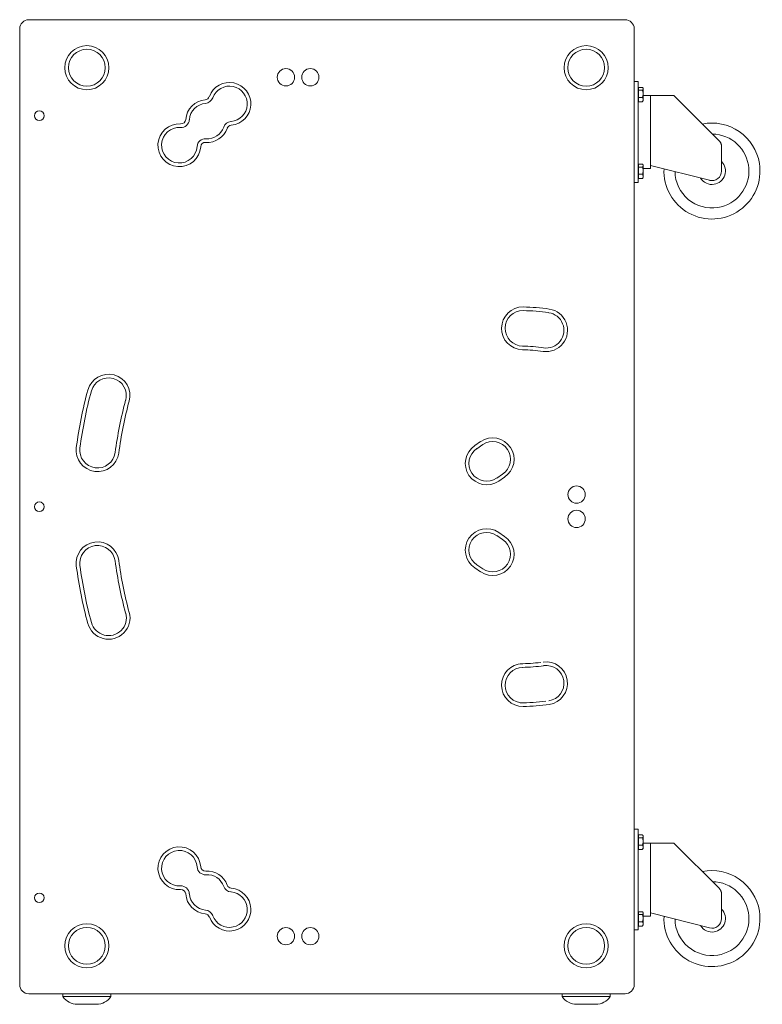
# Model space of a CAD drawing. Extents: x 22 to 3374, y -825 to 2267.
# Tile 8 of 12: x 1337 to 2110, y 257 to 1283. Entities that reach past the tile are written whole.
import ezdxf

# ---------------------------------------------------------------- set-up
doc = ezdxf.new("R2010")
doc.units = 0
doc.layers.add('KF_SW_215E_SUSP_SIDE', color=7, linetype='CONTINUOUS')

# ---------------------------------------------------------------- blocks, each defined once
blk = doc.blocks.new('KF_SW_215E_SUSP_SIDE')
at = {"layer": 'KF_SW_215E_SUSP_SIDE', "color": 7, "linetype": 'Continuous', "lineweight": 0}
for p, q in [((-310.5, 0), (310.5, 0)), ((-320, -1005.5), (-320, -9.5)), ((320, -9.5), (320, -1005.5)), ((320, -64.5), (324, -64.5)), ((324, -64.5), (324, -76.5)), ((324.6, -70.5), (324.6, -73.5)), ((324.6, -70.5), (328.7, -70.5)), ((328.8, -70.7), (328.7, -70.5)), ((328.9, -70.8), (328.8, -70.7)), ((329, -71), (328.9, -70.8)), ((329.3, -71.5), (329, -70.9)), ((329.1, -71.1), (329, -71)), ((329.1, -71.2), (329.1, -71.1)), ((329.2, -71.3), (329.1, -71.2)), ((329.2, -71.5), (329.2, -71.3)), ((329.2, -71.6), (329.2, -71.5)), ((329.3, -71.7), (329.2, -71.6)), ((329.3, -71.5), (329.3, -77.3)), ((329.3, -71.8), (329.3, -71.7)), ((329.3, -71.9), (329.3, -71.8)), ((324.6, -72.2), (324, -72.2)), ((324, -157.5), (324, -76.5)), ((324.6, -73.5), (324.6, -81)), ((324.6, -73.5), (328.7, -73.5)), ((324.6, -81), (324.6, -85.5)), ((328.7, -81), (324.6, -81)), ((328.7, -73.5), (328.8, -73.4)), ((328.8, -73.7), (328.7, -73.5)), ((328.7, -81), (328.8, -80.8)), ((328.8, -81.2), (328.7, -81)), ((328.8, -73.4), (328.9, -73.3)), ((328.8, -73.9), (328.8, -73.7)), ((328.9, -74), (328.8, -73.9)), ((328.8, -80.7), (328.9, -80.5)), ((328.8, -80.8), (328.8, -80.7)), ((328.9, -81.4), (328.8, -81.2)), ((328.9, -73.3), (329, -73.1)), ((328.9, -74.2), (328.9, -74)), ((328.9, -74.4), (328.9, -74.2)), ((329, -74.5), (328.9, -74.4)), ((328.9, -80.2), (329, -80)), ((328.9, -80.3), (328.9, -80.2)), ((328.9, -80.5), (328.9, -80.3)), ((329, -81.6), (328.9, -81.4)), ((329, -73.1), (329.1, -73)), ((329, -74.7), (329, -74.5)), ((329, -74.9), (329, -74.7)), ((329.1, -75), (329, -74.9)), ((329, -79.7), (329.1, -79.5)), ((329, -79.8), (329, -79.7)), ((329, -80), (329, -79.8)), ((329.1, -81.8), (329, -81.6)), ((329.1, -72.9), (329.2, -72.7)), ((329.1, -73), (329.1, -72.9)), ((329.1, -75.2), (329.1, -75)), ((329.1, -75.3), (329.1, -75.2)), ((329.2, -75.5), (329.1, -75.3)), ((329.1, -79.2), (329.2, -79.1)), ((329.1, -79.4), (329.1, -79.2)), ((329.1, -79.5), (329.1, -79.4)), ((329.1, -82), (329.1, -81.8)), ((329.2, -82.2), (329.1, -82)), ((329.2, -72.5), (329.3, -72.4)), ((329.2, -72.6), (329.2, -72.5)), ((329.2, -72.7), (329.2, -72.6)), ((329.2, -75.6), (329.2, -75.5)), ((329.2, -75.8), (329.2, -75.6)), ((329.2, -75.9), (329.2, -75.8)), ((329.2, -76.1), (329.2, -75.9)), ((329.3, -76.2), (329.2, -76.1)), ((329.2, -78.5), (329.3, -78.3)), ((329.2, -78.6), (329.2, -78.5)), ((329.2, -78.8), (329.2, -78.6)), ((329.2, -78.9), (329.2, -78.8)), ((329.2, -79.1), (329.2, -78.9)), ((329.3, -72), (329.3, -71.9)), ((329.3, -72.2), (329.3, -72)), ((329.3, -72.3), (329.3, -72.2)), ((329.3, -72.4), (329.3, -72.3)), ((329.3, -76.4), (329.3, -76.2)), ((329.3, -76.5), (329.3, -76.4)), ((329.3, -76.7), (329.3, -76.5)), ((329.3, -76.8), (329.3, -76.7)), ((329.3, -77), (329.3, -76.8)), ((329.3, -77.1), (329.3, -77)), ((329.3, -77.3), (329.3, -77.1)), ((329.3, -77.3), (329.3, -84.5)), ((329.3, -77.4), (329.3, -77.3)), ((329.3, -77.6), (329.3, -77.4)), ((329.3, -77.7), (329.3, -77.6)), ((329.3, -77.9), (329.3, -77.7)), ((329.3, -78), (329.3, -77.9)), ((329.3, -78.2), (329.3, -78)), ((329.3, -78.3), (329.3, -78.2)), ((329.3, -79), (337, -79)), ((337, -79), (337, -143.5)), ((337, -143.5), (337, -79)), ((337, -79), (361.3, -79)), ((361.3, -79), (408.7, -126.4)), ((324.6, -83.8), (324, -83.8)), ((324.6, -85.5), (328.7, -85.5)), ((328.7, -85.5), (328.8, -85.2)), ((328.7, -85.4), (328.7, -85.5)), ((328.7, -85.4), (328.7, -85.4)), ((328.8, -85.4), (328.7, -85.4)), ((328.8, -85.2), (328.9, -85)), ((328.8, -85.3), (328.8, -85.4)), ((328.8, -85.3), (328.8, -85.3)), ((328.8, -85.3), (328.8, -85.3)), ((328.8, -85.3), (328.8, -85.3)), ((328.8, -85.3), (328.8, -85.3)), ((328.9, -85.3), (328.8, -85.3)), ((328.8, -85.4), (328.8, -85.4)), ((328.8, -85.4), (328.8, -85.4)), ((328.8, -85.4), (328.8, -85.4)), ((328.8, -85.4), (328.8, -85.4)), ((328.9, -85), (329, -84.8)), ((328.9, -85.1), (328.9, -85.2)), ((328.9, -85.1), (328.9, -85.1)), ((328.9, -85.1), (328.9, -85.1)), ((329, -85.1), (328.9, -85.1)), ((328.9, -85.2), (328.9, -85.3)), ((328.9, -85.2), (328.9, -85.2)), ((328.9, -85.2), (328.9, -85.2)), ((328.9, -85.2), (328.9, -85.2)), ((328.9, -85.2), (328.9, -85.2)), ((328.9, -85.2), (328.9, -85.2)), ((328.9, -85.2), (328.9, -85.2)), ((329.3, -84.5), (329, -85.1)), ((329, -84.8), (329.1, -84.7)), ((329.1, -84.5), (329.2, -84.3)), ((329.1, -84.7), (329.1, -84.5)), ((329.2, -82.4), (329.2, -82.2)), ((329.2, -82.5), (329.2, -82.4)), ((329.3, -82.7), (329.2, -82.5)), ((329.2, -83.9), (329.3, -83.8)), ((329.2, -84.1), (329.2, -83.9)), ((329.2, -84.3), (329.2, -84.1)), ((329.3, -82.9), (329.3, -82.7)), ((329.3, -83.1), (329.3, -82.9)), ((329.3, -83.2), (329.3, -83.1)), ((329.3, -83.4), (329.3, -83.2)), ((329.3, -83.6), (329.3, -83.4)), ((329.3, -83.8), (329.3, -83.6)), ((408.8, -126.6), (408.7, -126.4)), ((409, -126.7), (408.8, -126.6)), ((409.2, -126.9), (409, -126.7)), ((409.4, -127.2), (409.2, -126.9)), ((409.5, -127.4), (409.4, -127.2)), ((409.7, -127.6), (409.5, -127.4)), ((409.8, -127.8), (409.7, -127.6)), ((409.9, -128), (409.8, -127.8)), ((410.1, -128.3), (409.9, -128)), ((410.2, -128.5), (410.1, -128.3)), ((410.3, -128.8), (410.2, -128.5)), ((410.4, -129), (410.3, -128.8)), ((410.5, -129.3), (410.4, -129)), ((410.6, -129.5), (410.5, -129.3)), ((410.7, -129.8), (410.6, -129.5)), ((410.7, -130), (410.7, -129.8)), ((410.8, -130.3), (410.7, -130)), ((410.9, -130.5), (410.8, -130.3)), ((410.9, -130.8), (410.9, -130.5)), ((410.9, -131), (410.9, -130.8)), ((411, -131.3), (410.9, -131)), ((411, -131.5), (411, -131.3)), ((411, -131.8), (411, -131.5)), ((411, -132), (411, -131.8)), ((411, -132), (411, -143.5)), ((337, -149), (337, -143.5)), ((411, -149), (411, -143.5)), ((324.6, -152.2), (324, -152.2)), ((324.6, -150.5), (324.6, -153.5)), ((324.6, -150.5), (328.7, -150.5)), ((324.6, -153.5), (328.7, -153.5)), ((324.6, -153.5), (324.6, -161)), ((328.8, -150.7), (328.7, -150.5)), ((328.7, -153.5), (328.8, -153.4)), ((328.8, -153.7), (328.7, -153.5)), ((328.9, -150.8), (328.8, -150.7)), ((328.8, -153.4), (328.9, -153.3)), ((328.8, -153.9), (328.8, -153.7)), ((328.9, -154), (328.8, -153.9)), ((329, -151), (328.9, -150.8)), ((328.9, -153.3), (329, -153.1)), ((329.3, -151.5), (329, -150.9)), ((329.1, -151.1), (329, -151)), ((329, -153.1), (329.1, -153)), ((329.1, -151.2), (329.1, -151.1)), ((329.2, -151.3), (329.1, -151.2)), ((329.1, -152.9), (329.2, -152.7)), ((329.1, -153), (329.1, -152.9)), ((329.2, -151.5), (329.2, -151.3)), ((329.2, -151.6), (329.2, -151.5)), ((329.3, -151.7), (329.2, -151.6)), ((329.2, -152.5), (329.3, -152.4)), ((329.2, -152.6), (329.2, -152.5)), ((329.2, -152.7), (329.2, -152.6)), ((329.3, -151.5), (329.3, -157.3)), ((329.3, -151.8), (329.3, -151.7)), ((329.3, -151.9), (329.3, -151.8)), ((329.3, -152), (329.3, -151.9)), ((329.3, -152.2), (329.3, -152)), ((329.3, -152.3), (329.3, -152.2)), ((329.3, -152.4), (329.3, -152.3)), ((337, -149), (337, -151.8)), ((337, -151.8), (398.5, -167.3)), ((337, -151.8), (337, -153.7)), ((337, -153.7), (337, -155)), ((411, -157.7), (411, -149)), ((324, -157.5), (324, -169.5)), ((324.6, -163.8), (324, -163.8)), ((328.7, -161), (324.6, -161)), ((324.6, -161), (324.6, -165.5)), ((328.7, -161), (328.8, -160.8)), ((328.8, -161.2), (328.7, -161)), ((328.8, -160.7), (328.9, -160.5)), ((328.8, -160.8), (328.8, -160.7)), ((328.9, -161.4), (328.8, -161.2)), ((328.9, -154.2), (328.9, -154)), ((328.9, -154.4), (328.9, -154.2)), ((329, -154.5), (328.9, -154.4)), ((328.9, -160.2), (329, -160)), ((328.9, -160.3), (328.9, -160.2)), ((328.9, -160.5), (328.9, -160.3)), ((329, -161.6), (328.9, -161.4)), ((329, -154.7), (329, -154.5)), ((329, -154.9), (329, -154.7)), ((329.1, -155), (329, -154.9)), ((329, -159.7), (329.1, -159.5)), ((329, -159.8), (329, -159.7)), ((329, -160), (329, -159.8)), ((329.1, -161.8), (329, -161.6)), ((329.1, -155.2), (329.1, -155)), ((329.1, -155.3), (329.1, -155.2)), ((329.2, -155.5), (329.1, -155.3)), ((329.1, -159.2), (329.2, -159.1)), ((329.1, -159.4), (329.1, -159.2)), ((329.1, -159.5), (329.1, -159.4)), ((329.1, -162), (329.1, -161.8)), ((329.2, -162.2), (329.1, -162)), ((329.2, -155.6), (329.2, -155.5)), ((329.2, -155.8), (329.2, -155.6)), ((329.2, -155.9), (329.2, -155.8)), ((329.2, -156.1), (329.2, -155.9)), ((329.3, -156.2), (329.2, -156.1)), ((329.2, -158.5), (329.3, -158.3)), ((329.2, -158.6), (329.2, -158.5)), ((329.2, -158.8), (329.2, -158.6)), ((329.2, -158.9), (329.2, -158.8)), ((329.2, -159.1), (329.2, -158.9)), ((329.2, -162.4), (329.2, -162.2)), ((329.2, -162.5), (329.2, -162.4)), ((329.3, -162.7), (329.2, -162.5)), ((329.2, -163.9), (329.3, -163.8)), ((329.2, -164.1), (329.2, -163.9)), ((329.2, -164.3), (329.2, -164.1)), ((329.3, -155), (337, -155)), ((329.3, -156.4), (329.3, -156.2)), ((329.3, -156.5), (329.3, -156.4)), ((329.3, -156.7), (329.3, -156.5)), ((329.3, -156.8), (329.3, -156.7)), ((329.3, -157), (329.3, -156.8)), ((329.3, -157.1), (329.3, -157)), ((329.3, -157.3), (329.3, -157.1)), ((329.3, -157.3), (329.3, -164.5)), ((329.3, -157.4), (329.3, -157.3)), ((329.3, -157.6), (329.3, -157.4)), ((329.3, -157.7), (329.3, -157.6)), ((329.3, -157.9), (329.3, -157.7)), ((329.3, -158), (329.3, -157.9)), ((329.3, -158.2), (329.3, -158)), ((329.3, -158.3), (329.3, -158.2)), ((329.3, -162.9), (329.3, -162.7)), ((329.3, -163.1), (329.3, -162.9)), ((329.3, -163.2), (329.3, -163.1)), ((329.3, -163.4), (329.3, -163.2)), ((329.3, -163.6), (329.3, -163.4)), ((329.3, -163.8), (329.3, -163.6)), ((320, -169.5), (324, -169.5)), ((324.6, -165.5), (328.7, -165.5)), ((328.7, -165.5), (328.8, -165.2)), ((328.7, -165.4), (328.7, -165.5)), ((328.7, -165.4), (328.7, -165.4)), ((328.8, -165.4), (328.7, -165.4)), ((328.8, -165.2), (328.9, -165)), ((328.8, -165.3), (328.8, -165.4)), ((328.8, -165.3), (328.8, -165.3)), ((328.8, -165.3), (328.8, -165.3)), ((328.8, -165.3), (328.8, -165.3)), ((328.8, -165.3), (328.8, -165.3)), ((328.9, -165.3), (328.8, -165.3)), ((328.8, -165.4), (328.8, -165.4)), ((328.8, -165.4), (328.8, -165.4)), ((328.8, -165.4), (328.8, -165.4)), ((328.8, -165.4), (328.8, -165.4)), ((328.9, -165), (329, -164.8)), ((328.9, -165.1), (328.9, -165.2)), ((328.9, -165.1), (328.9, -165.1)), ((328.9, -165.1), (328.9, -165.1)), ((329, -165.1), (328.9, -165.1)), ((328.9, -165.2), (328.9, -165.3)), ((328.9, -165.2), (328.9, -165.2)), ((328.9, -165.2), (328.9, -165.2)), ((328.9, -165.2), (328.9, -165.2)), ((328.9, -165.2), (328.9, -165.2)), ((328.9, -165.2), (328.9, -165.2)), ((328.9, -165.2), (328.9, -165.2)), ((329.3, -164.5), (329, -165.1)), ((329, -164.8), (329.1, -164.7)), ((329.1, -164.5), (329.2, -164.3)), ((329.1, -164.7), (329.1, -164.5)), ((153.9, -443.8), (160.1, -439.6)), ((156.1, -447), (162.2, -442.8)), ((182.9, -473.4), (176.8, -477.6)), ((185.1, -476.6), (178.9, -480.8)), ((182.9, -541.6), (176.8, -537.4)), ((178.9, -534.2), (185.1, -538.4)), ((160.1, -575.4), (153.9, -571.2)), ((156.1, -568), (162.2, -572.2)), ((320, -843.5), (324, -843.5)), ((324, -843.5), (324, -855.5)), ((324.6, -851.2), (324, -851.2)), ((324.6, -849.5), (324.6, -852.5)), ((324.6, -849.5), (328.7, -849.5)), ((328.8, -849.7), (328.7, -849.5)), ((328.9, -849.8), (328.8, -849.7)), ((329, -850), (328.9, -849.8)), ((329.3, -850.5), (329, -849.9)), ((329.1, -850.1), (329, -850)), ((329.1, -850.2), (329.1, -850.1)), ((329.2, -850.3), (329.1, -850.2)), ((329.2, -850.5), (329.2, -850.3)), ((329.2, -850.6), (329.2, -850.5)), ((329.3, -850.7), (329.2, -850.6)), ((329.2, -851.5), (329.3, -851.4)), ((329.2, -851.6), (329.2, -851.5)), ((329.3, -850.5), (329.3, -856.3)), ((329.3, -850.8), (329.3, -850.7)), ((329.3, -850.9), (329.3, -850.8)), ((329.3, -851), (329.3, -850.9)), ((329.3, -851.2), (329.3, -851)), ((329.3, -851.3), (329.3, -851.2)), ((329.3, -851.4), (329.3, -851.3)), ((324, -936.5), (324, -855.5)), ((324.6, -852.5), (324.6, -860)), ((324.6, -852.5), (328.7, -852.5)), ((328.7, -860), (324.6, -860)), ((324.6, -860), (324.6, -864.5)), ((328.7, -852.5), (328.8, -852.4)), ((328.8, -852.7), (328.7, -852.5)), ((328.7, -860), (328.8, -859.8)), ((328.8, -860.2), (328.7, -860)), ((328.8, -852.4), (328.9, -852.3)), ((328.8, -852.9), (328.8, -852.7)), ((328.9, -853), (328.8, -852.9)), ((328.8, -859.7), (328.9, -859.5)), ((328.8, -859.8), (328.8, -859.7)), ((328.9, -860.4), (328.8, -860.2)), ((328.9, -852.3), (329, -852.1)), ((328.9, -853.2), (328.9, -853)), ((328.9, -853.4), (328.9, -853.2)), ((329, -853.5), (328.9, -853.4)), ((328.9, -859.2), (329, -859)), ((328.9, -859.3), (328.9, -859.2)), ((328.9, -859.5), (328.9, -859.3)), ((329, -860.6), (328.9, -860.4)), ((329, -852.1), (329.1, -852)), ((329, -853.7), (329, -853.5)), ((329, -853.9), (329, -853.7)), ((329.1, -854), (329, -853.9)), ((329, -858.7), (329.1, -858.5)), ((329, -858.8), (329, -858.7)), ((329, -859), (329, -858.8)), ((329.1, -860.8), (329, -860.6)), ((329.1, -851.9), (329.2, -851.7)), ((329.1, -852), (329.1, -851.9)), ((329.1, -854.2), (329.1, -854)), ((329.1, -854.3), (329.1, -854.2)), ((329.2, -854.5), (329.1, -854.3)), ((329.1, -858.2), (329.2, -858.1)), ((329.1, -858.4), (329.1, -858.2)), ((329.1, -858.5), (329.1, -858.4)), ((329.1, -861), (329.1, -860.8)), ((329.2, -861.2), (329.1, -861)), ((329.2, -851.7), (329.2, -851.6)), ((329.2, -854.6), (329.2, -854.5)), ((329.2, -854.8), (329.2, -854.6)), ((329.2, -854.9), (329.2, -854.8)), ((329.2, -855.1), (329.2, -854.9)), ((329.3, -855.2), (329.2, -855.1)), ((329.2, -857.5), (329.3, -857.3)), ((329.2, -857.6), (329.2, -857.5)), ((329.2, -857.8), (329.2, -857.6)), ((329.2, -857.9), (329.2, -857.8)), ((329.2, -858.1), (329.2, -857.9)), ((329.2, -861.4), (329.2, -861.2)), ((329.2, -861.5), (329.2, -861.4)), ((329.3, -861.7), (329.2, -861.5)), ((329.3, -855.4), (329.3, -855.2)), ((329.3, -855.5), (329.3, -855.4)), ((329.3, -855.7), (329.3, -855.5)), ((329.3, -855.8), (329.3, -855.7)), ((329.3, -856), (329.3, -855.8)), ((329.3, -856.1), (329.3, -856)), ((329.3, -856.3), (329.3, -856.1)), ((329.3, -856.4), (329.3, -856.3)), ((329.3, -856.3), (329.3, -863.5)), ((329.3, -856.6), (329.3, -856.4)), ((329.3, -856.7), (329.3, -856.6)), ((329.3, -856.9), (329.3, -856.7)), ((329.3, -857), (329.3, -856.9)), ((329.3, -857.2), (329.3, -857)), ((329.3, -857.3), (329.3, -857.2)), ((329.3, -858), (337, -858)), ((329.3, -861.9), (329.3, -861.7)), ((337, -858), (337, -922.5)), ((337, -922.5), (337, -858)), ((337, -858), (361.3, -858)), ((361.3, -858), (408.7, -905.4)), ((324.6, -862.8), (324, -862.8)), ((324.6, -864.5), (328.7, -864.5)), ((328.7, -864.5), (328.8, -864.2)), ((328.7, -864.4), (328.7, -864.5)), ((328.7, -864.4), (328.7, -864.4)), ((328.8, -864.4), (328.7, -864.4)), ((328.8, -864.2), (328.9, -864)), ((328.8, -864.3), (328.8, -864.4)), ((328.8, -864.3), (328.8, -864.3)), ((328.8, -864.3), (328.8, -864.3)), ((328.8, -864.3), (328.8, -864.3)), ((328.8, -864.3), (328.8, -864.3)), ((328.9, -864.3), (328.8, -864.3)), ((328.8, -864.4), (328.8, -864.4)), ((328.8, -864.4), (328.8, -864.4)), ((328.8, -864.4), (328.8, -864.4)), ((328.8, -864.4), (328.8, -864.4)), ((328.9, -864), (329, -863.8)), ((328.9, -864.1), (328.9, -864.2)), ((328.9, -864.1), (328.9, -864.1)), ((328.9, -864.1), (328.9, -864.1)), ((329, -864.1), (328.9, -864.1)), ((328.9, -864.2), (328.9, -864.3)), ((328.9, -864.2), (328.9, -864.2)), ((328.9, -864.2), (328.9, -864.2)), ((328.9, -864.2), (328.9, -864.2)), ((328.9, -864.2), (328.9, -864.2)), ((328.9, -864.2), (328.9, -864.2)), ((328.9, -864.2), (328.9, -864.2)), ((329.3, -863.5), (329, -864.1)), ((329, -863.8), (329.1, -863.7)), ((329.1, -863.5), (329.2, -863.3)), ((329.1, -863.7), (329.1, -863.5)), ((329.2, -862.9), (329.3, -862.8)), ((329.2, -863.1), (329.2, -862.9)), ((329.2, -863.3), (329.2, -863.1)), ((329.3, -862.1), (329.3, -861.9)), ((329.3, -862.2), (329.3, -862.1)), ((329.3, -862.4), (329.3, -862.2)), ((329.3, -862.6), (329.3, -862.4)), ((329.3, -862.8), (329.3, -862.6)), ((408.8, -905.6), (408.7, -905.4)), ((409, -905.7), (408.8, -905.6)), ((409.2, -905.9), (409, -905.7)), ((409.4, -906.2), (409.2, -905.9)), ((409.5, -906.4), (409.4, -906.2)), ((409.7, -906.6), (409.5, -906.4)), ((409.8, -906.8), (409.7, -906.6)), ((409.9, -907), (409.8, -906.8)), ((410.1, -907.3), (409.9, -907)), ((410.2, -907.5), (410.1, -907.3)), ((410.3, -907.8), (410.2, -907.5)), ((410.4, -908), (410.3, -907.8)), ((410.5, -908.3), (410.4, -908)), ((410.6, -908.5), (410.5, -908.3)), ((410.7, -908.8), (410.6, -908.5)), ((410.7, -909), (410.7, -908.8)), ((410.8, -909.3), (410.7, -909)), ((410.9, -909.5), (410.8, -909.3)), ((410.9, -909.8), (410.9, -909.5)), ((410.9, -910), (410.9, -909.8)), ((411, -910.3), (410.9, -910)), ((411, -910.5), (411, -910.3)), ((411, -910.8), (411, -910.5)), ((411, -911), (411, -910.8)), ((411, -911), (411, -922.5)), ((337, -928), (337, -922.5)), ((411, -928), (411, -922.5)), ((324.6, -931.2), (324, -931.2)), ((324.6, -929.5), (324.6, -932.5)), ((324.6, -929.5), (328.7, -929.5)), ((324.6, -932.5), (324.6, -940)), ((324.6, -932.5), (328.7, -932.5)), ((328.8, -929.7), (328.7, -929.5)), ((328.7, -932.5), (328.8, -932.4)), ((328.8, -932.7), (328.7, -932.5)), ((328.9, -929.8), (328.8, -929.7)), ((328.8, -932.4), (328.9, -932.3)), ((328.8, -932.9), (328.8, -932.7)), ((328.9, -933), (328.8, -932.9)), ((329, -930), (328.9, -929.8)), ((328.9, -932.3), (329, -932.1)), ((328.9, -933.2), (328.9, -933)), ((328.9, -933.4), (328.9, -933.2)), ((329, -933.5), (328.9, -933.4)), ((329.3, -930.5), (329, -929.9)), ((329.1, -930.1), (329, -930)), ((329, -932.1), (329.1, -932)), ((329, -933.7), (329, -933.5)), ((329.1, -930.2), (329.1, -930.1)), ((329.2, -930.3), (329.1, -930.2)), ((329.1, -931.9), (329.2, -931.7)), ((329.1, -932), (329.1, -931.9)), ((329.2, -930.5), (329.2, -930.3)), ((329.2, -930.6), (329.2, -930.5)), ((329.3, -930.7), (329.2, -930.6)), ((329.2, -931.5), (329.3, -931.4)), ((329.2, -931.6), (329.2, -931.5)), ((329.2, -931.7), (329.2, -931.6)), ((329.3, -930.5), (329.3, -936.3)), ((329.3, -930.8), (329.3, -930.7)), ((329.3, -930.9), (329.3, -930.8)), ((329.3, -931), (329.3, -930.9)), ((329.3, -931.2), (329.3, -931)), ((329.3, -931.3), (329.3, -931.2)), ((329.3, -931.4), (329.3, -931.3)), ((337, -928), (337, -930.8)), ((337, -930.8), (398.5, -946.3)), ((337, -930.8), (337, -932.7)), ((337, -932.7), (337, -934)), ((411, -936.7), (411, -928)), ((324, -936.5), (324, -948.5)), ((324.6, -942.8), (324, -942.8)), ((328.7, -940), (324.6, -940)), ((324.6, -940), (324.6, -944.5)), ((328.7, -940), (328.8, -939.8)), ((328.8, -940.2), (328.7, -940)), ((328.8, -939.7), (328.9, -939.5)), ((328.8, -939.8), (328.8, -939.7)), ((328.9, -940.4), (328.8, -940.2)), ((328.9, -939.2), (329, -939)), ((328.9, -939.3), (328.9, -939.2)), ((328.9, -939.5), (328.9, -939.3)), ((329, -940.6), (328.9, -940.4)), ((328.9, -944), (329, -943.8)), ((329, -933.9), (329, -933.7)), ((329.1, -934), (329, -933.9)), ((329, -938.7), (329.1, -938.5)), ((329, -938.8), (329, -938.7)), ((329, -939), (329, -938.8)), ((329.1, -940.8), (329, -940.6)), ((329.3, -943.5), (329, -944.1)), ((329, -943.8), (329.1, -943.7)), ((329.1, -934.2), (329.1, -934)), ((329.1, -934.3), (329.1, -934.2)), ((329.2, -934.5), (329.1, -934.3)), ((329.1, -938.2), (329.2, -938.1)), ((329.1, -938.4), (329.1, -938.2)), ((329.1, -938.5), (329.1, -938.4)), ((329.1, -941), (329.1, -940.8)), ((329.2, -941.2), (329.1, -941)), ((329.1, -943.5), (329.2, -943.3)), ((329.1, -943.7), (329.1, -943.5)), ((329.2, -934.6), (329.2, -934.5)), ((329.2, -934.8), (329.2, -934.6)), ((329.2, -934.9), (329.2, -934.8)), ((329.2, -935.1), (329.2, -934.9)), ((329.3, -935.2), (329.2, -935.1)), ((329.2, -937.5), (329.3, -937.3)), ((329.2, -937.6), (329.2, -937.5)), ((329.2, -937.8), (329.2, -937.6)), ((329.2, -937.9), (329.2, -937.8)), ((329.2, -938.1), (329.2, -937.9)), ((329.2, -941.4), (329.2, -941.2)), ((329.2, -941.5), (329.2, -941.4)), ((329.3, -941.7), (329.2, -941.5)), ((329.2, -942.9), (329.3, -942.8)), ((329.2, -943.1), (329.2, -942.9)), ((329.2, -943.3), (329.2, -943.1)), ((329.3, -934), (337, -934)), ((329.3, -935.4), (329.3, -935.2)), ((329.3, -935.5), (329.3, -935.4)), ((329.3, -935.7), (329.3, -935.5)), ((329.3, -935.8), (329.3, -935.7)), ((329.3, -936), (329.3, -935.8)), ((329.3, -936.1), (329.3, -936)), ((329.3, -936.3), (329.3, -936.1)), ((329.3, -936.4), (329.3, -936.3)), ((329.3, -936.3), (329.3, -943.5)), ((329.3, -936.6), (329.3, -936.4)), ((329.3, -936.7), (329.3, -936.6)), ((329.3, -936.9), (329.3, -936.7)), ((329.3, -937), (329.3, -936.9)), ((329.3, -937.2), (329.3, -937)), ((329.3, -937.3), (329.3, -937.2)), ((329.3, -941.9), (329.3, -941.7)), ((329.3, -942.1), (329.3, -941.9)), ((329.3, -942.2), (329.3, -942.1)), ((329.3, -942.4), (329.3, -942.2)), ((329.3, -942.6), (329.3, -942.4)), ((329.3, -942.8), (329.3, -942.6)), ((320, -948.5), (324, -948.5)), ((324.6, -944.5), (328.7, -944.5)), ((328.7, -944.5), (328.8, -944.2)), ((328.7, -944.4), (328.7, -944.5)), ((328.7, -944.4), (328.7, -944.4)), ((328.8, -944.4), (328.7, -944.4)), ((328.8, -944.2), (328.9, -944)), ((328.8, -944.3), (328.8, -944.4)), ((328.8, -944.3), (328.8, -944.3)), ((328.8, -944.3), (328.8, -944.3)), ((328.8, -944.3), (328.8, -944.3)), ((328.8, -944.3), (328.8, -944.3)), ((328.9, -944.3), (328.8, -944.3)), ((328.8, -944.4), (328.8, -944.4)), ((328.8, -944.4), (328.8, -944.4)), ((328.8, -944.4), (328.8, -944.4)), ((328.8, -944.4), (328.8, -944.4)), ((328.9, -944.1), (328.9, -944.2)), ((328.9, -944.1), (328.9, -944.1)), ((328.9, -944.1), (328.9, -944.1)), ((329, -944.1), (328.9, -944.1)), ((328.9, -944.2), (328.9, -944.3)), ((328.9, -944.2), (328.9, -944.2)), ((328.9, -944.2), (328.9, -944.2)), ((328.9, -944.2), (328.9, -944.2)), ((328.9, -944.2), (328.9, -944.2)), ((328.9, -944.2), (328.9, -944.2)), ((328.9, -944.2), (328.9, -944.2)), ((310.5, -1015), (-310.5, -1015)), ((-275, -1018), (-275, -1015)), ((-225, -1018), (-225, -1015)), ((245, -1018), (245, -1015)), ((295, -1018), (295, -1015)), ((-248.4, -1018), (-275, -1018)), ((-240, -1026), (-260, -1026)), ((-225, -1018), (-248.4, -1018)), ((271.6, -1018), (245, -1018)), ((280, -1026), (260, -1026)), ((295, -1018), (271.6, -1018))]:
    blk.add_line(p, q, dxfattribs=at)
for centre, radius in [((-250, -50), 23), ((270, -50), 23), ((-250, -50), 19.2), ((270, -50), 19.2), ((-42.7, -60), 9), ((-17.3, -60), 9), ((-299.5, -100), 5), ((260, -494.8), 9), ((-299.5, -507.5), 5), ((260, -520.2), 9), ((260, -520.2), 9), ((-299.5, -915), 5), ((-250, -965), 23), ((270, -965), 23), ((-250, -965), 19.2), ((-42.7, -955), 9), ((-17.3, -955), 9), ((270, -965), 19.2)]:
    blk.add_circle(centre, radius, dxfattribs=at)
for centre, radius, start, end in [((-310.5, -9.5), 9.5, 90, 180), ((310.5, -9.5), 9.5, 0, 90), ((-101.5, -87.7), 22.3, 274.9348, 159.9608), ((-101.5, -87.7), 18.5, 274.9348, 159.9608), ((-127.2, -78.4), 5, 274.9348, 339.9608), ((-127.2, -78.4), 8.8, 274.9348, 339.9608), ((-124.8, -105.6), 22.3, 94.9348, 175.8504), ((-124.8, -105.6), 18.5, 94.9348, 175.8504), ((-153.7, -130.8), 22.3, 86.5452, 355.8504), ((-153.7, -130.8), 18.5, 86.5452, 355.8504), ((-152.1, -103.6), 8.8, 266.5452, 355.8504), ((-152.1, -103.6), 5, 266.5452, 355.8504), ((-124.8, -105.6), 18.5, 266.5452, 339.9608), ((-99.2, -114.9), 8.8, 94.9348, 159.9608), ((-99.2, -114.9), 5, 94.9348, 159.9608), ((401, -157.7), 50, 9.12, 101.5818), ((-124.8, -105.6), 22.3, 266.5452, 339.9608), ((401, -157.7), 38.5, 279.12, 89.3359), ((-126.5, -132.8), 8.8, 86.5452, 175.8504), ((-126.5, -132.8), 5, 86.5452, 175.8504), ((401, -157.7), 50, 177.3302, 9.12), ((401, -157.7), 14, 279.12, 44.4153), ((401, -157.7), 38.5, 180.8479, 279.12), ((401, -157.7), 10, 255.7932, 0), ((401, -157.7), 14, 211.3779, 279.12), ((204.1, -321.6), 22.3, 89.1261, 269.1261), ((204.1, -321.6), 18.5, 89.1261, 269.1261), ((201.3, -508), 208.7, 81.6543, 89.1261), ((201.3, -508), 204.9, 81.6543, 89.1261), ((228.3, -323.6), 22.3, 261.6543, 81.6543), ((228.3, -323.6), 18.5, 261.6543, 81.6543), ((201.3, -508), 167.9, 81.6543, 89.1261), ((201.3, -508), 164.1, 81.6543, 89.1261), ((-227.4, -391.7), 22.3, 344.9499, 164.9499), ((-227.4, -391.7), 18.5, 344.9499, 164.9499), ((205.9, -508.2), 471.1, 164.9499, 172.3712), ((205.9, -508.2), 467.3, 164.9499, 172.3712), ((205.9, -508.2), 430.3, 164.9499, 172.3712), ((205.9, -508.2), 426.5, 164.9499, 172.3712), ((172.6, -458.1), 22.3, 304.0497, 124.0497), ((172.6, -458.1), 18.5, 304.0497, 124.0497), ((-238.9, -448.6), 22.3, 172.3712, 352.3712), ((-238.9, -448.6), 18.5, 172.3712, 352.3712), ((166.4, -462.3), 22.3, 124.0497, 304.0497), ((166.4, -462.3), 18.5, 124.0497, 304.0497), ((166.4, -552.7), 22.3, 55.9503, 235.9503), ((166.4, -552.7), 18.5, 55.9503, 235.9503), ((172.6, -556.9), 22.3, 235.9503, 55.9503), ((172.6, -556.9), 18.5, 235.9503, 55.9503), ((-238.9, -566.4), 22.3, 7.6288, 187.6288), ((-238.9, -566.4), 18.5, 7.6288, 187.6288), ((205.9, -506.8), 430.3, 187.6288, 195.0501), ((205.9, -506.8), 426.5, 187.6288, 195.0501), ((205.9, -506.8), 471.1, 187.6288, 195.0501), ((205.9, -506.8), 467.3, 187.6288, 195.0501), ((-227.4, -623.3), 22.3, 195.0501, 15.0501), ((-227.4, -623.3), 18.5, 195.0501, 15.0501), ((204.1, -693.4), 22.3, 90.8739, 270.8739), ((204.1, -693.4), 18.5, 90.8739, 270.8739), ((201.3, -507), 164.1, 270, 277.4718), ((201.3, -507), 167.9, 270.8739, 278.3457), ((228.3, -691.4), 22.3, 278.3457, 98.3457), ((228.3, -691.4), 18.5, 278.3457, 98.3457), ((201.3, -507), 204.9, 270, 277.4718), ((201.3, -507), 208.7, 270.8739, 278.3457), ((-153.7, -884.2), 22.3, 4.1496, 273.4548), ((-153.7, -884.2), 18.5, 4.1496, 273.4548), ((-126.5, -882.2), 8.8, 184.1496, 273.4548), ((-126.5, -882.2), 5, 184.1496, 273.4548), ((-124.8, -909.4), 22.3, 20.0392, 93.4548), ((-124.8, -909.4), 18.5, 20.0392, 93.4548), ((401, -936.7), 50, 9.12, 101.5818), ((-152.1, -911.4), 8.8, 4.1496, 93.4548), ((-99.2, -900.1), 5, 200.0392, 265.0652), ((401, -936.7), 38.5, 279.12, 89.3359), ((-152.1, -911.4), 5, 4.1496, 93.4548), ((-124.8, -909.4), 22.3, 184.1496, 265.0652), ((-124.8, -909.4), 18.5, 184.1496, 265.0652), ((-101.5, -927.3), 22.3, 200.0392, 85.0652), ((-101.5, -927.3), 18.5, 200.0392, 85.0652), ((-99.2, -900.1), 8.8, 200.0392, 265.0652), ((-127.2, -936.6), 5, 20.0392, 85.0652), ((-127.2, -936.6), 8.8, 20.0392, 85.0652), ((401, -936.7), 50, 177.3302, 9.12), ((401, -936.7), 14, 279.12, 44.4153), ((401, -936.7), 38.5, 180.8479, 279.12), ((401, -936.7), 10, 255.7932, 0), ((401, -936.7), 14, 211.3779, 279.12), ((-310.5, -1005.5), 9.5, 180, 270), ((310.5, -1005.5), 9.5, 270, 0), ((-260, -1008), 18, 213.749, 270), ((-240, -1008), 18, 270, 326.251), ((260, -1008), 18, 213.749, 270), ((280, -1008), 18, 270, 326.251)]:
    blk.add_arc(centre, radius, start, end, dxfattribs=at)

msp = doc.modelspace()

# ---------------------------------------------------------------- block references
at = {"layer": 'KF_SW_215E_SUSP_SIDE'}
msp.add_blockref('KF_SW_215E_SUSP_SIDE', (1656.9, 1283.4), dxfattribs=at)

doc.saveas('drawing.dxf')
